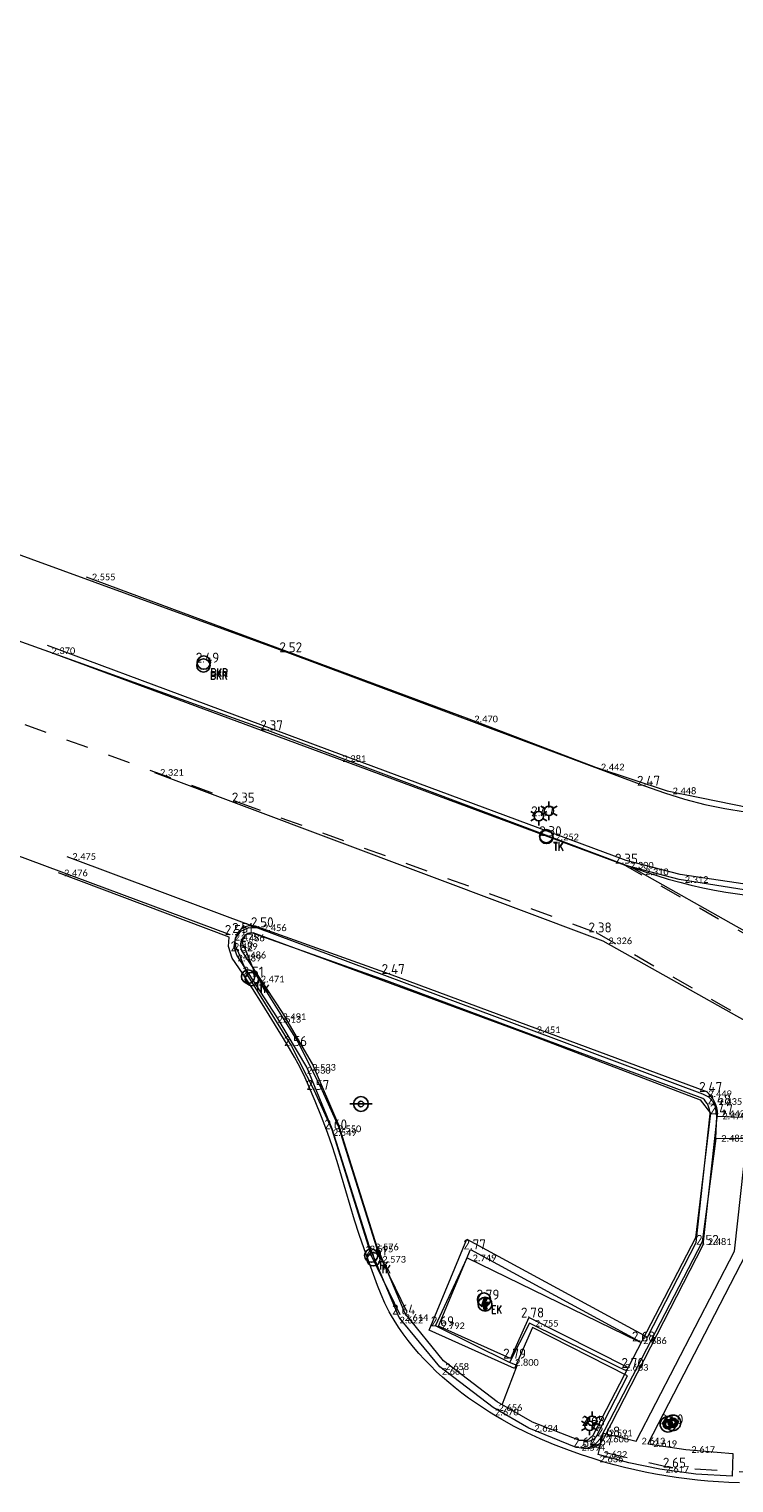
# Model space of a CAD drawing. Header units: metres. Extents: x 152089 to 154194, y 463573 to 464275.
# Tile 24 of 35: x 153825 to 153844, y 463845 to 463884. Entities that reach past the tile are written whole.
import ezdxf
from ezdxf.enums import TextEntityAlignment as Align
from ezdxf.lldxf.tags import DXFTag

# ---------------------------------------------------------------- set-up
doc = ezdxf.new("R2010")
doc.units = ezdxf.units.M
doc.header["$MEASUREMENT"] = 0
doc.linetypes.add('XX-HIDDEN', pattern=[4, 2, -2])
for name, color, linetype, lineweight in [('B-ME-GR-HAAG-G', 100, 'GR-HAAG1', 13), ('B-ME-VH-KANTOPSLUITING_VOORKANTBAND-G', 210, 'Continuous', 18), ('B-ME-VH-MATERIAALGRENS-G', 243, 'XX-HIDDEN', 18), ('B-ME-VH-VERHARDING_ASFALT-G', 2, 'Continuous', 18), ('B-ME-VH-VERHARDING_TEGEL-G', 24, 'Continuous', 18)]:
    doc.layers.add(name, color=color, linetype=linetype, lineweight=lineweight)
for name, color, linetype in [('B-ME-IE-MEUBILAIR_BRANDKRAAN-S', 1, 'Continuous'), ('B-ME-IE-MEUBILAIR_LICHTMAST-S', 1, 'Continuous'), ('B-ME-IE-MEUBILAIR_TROTTOIRKOLK-S', 1, 'Continuous'), ('B-ME-IE-MEUBILAIR_VERKEERSBORD-S', 1, 'Continuous'), ('B-ME-IE-MEUBILAIR_VERKEERSLICHT-S', 1, 'Continuous'), ('B-ME-KL-ELEKTRA_KAST-S', 1, 'Continuous'), ('X-XX-AL-MEETPUNT_DATA_HOOGTE-T', 7, 'Continuous')]:
    doc.layers.add(name, color=color, linetype=linetype)
for name, color, linetype, lineweight, true_color in [('B-ME-VH-KANTOPSLUITING_TROTTOIRBAND_130 150-G', 7, 'VH-TROTTOIRBAND_130-150', 0, 0xff7fdf), ('B-ME-VH-KANTOPSLUITING_TROTTOIRBAND_180 200-G', 7, 'VH-TROTTOIRBAND_180-200', 0, 0xff7fff), ('B-ME-VH-VERHARDING_KLINKERS-G', 40, 'Continuous', 0, 0xffbf00)]:
    doc.layers.add(name, color=color, linetype=linetype, lineweight=lineweight, true_color=true_color)
doc.styles.add('18_100', font='romans', dxfattribs={"width": 0.8, "height": 0.18})
doc.styles.add('18_200', font='romans', dxfattribs={"width": 0.8, "height": 0.36})
doc.styles.add('NLCS-ISO-ANNOTATIVE-T18', font='txt', dxfattribs={"height": 1.8})
doc.styles.add('SLK', font='calibri.ttf', dxfattribs={"height": 0.3})
doc.linetypes.add('GR-HAAG1', pattern='A,6,[176,NLCS.SHX,S=0.125,R=0,X=0,Y=0],-2', length=8)
tags = doc.linetypes.add('VH-TROTTOIRBAND_130-150', pattern=[15, 5, -2, 2, -2, 2, -2]).pattern_tags.tags
tags[14:15] = [DXFTag(74, 4), DXFTag(75, 0), DXFTag(340, '0'), DXFTag(46, 1.0), DXFTag(50, 0.0), DXFTag(44, 0.0), DXFTag(45, 0.0)]
tags[12:13] = [DXFTag(74, 4), DXFTag(75, 0), DXFTag(340, '0'), DXFTag(46, 1.0), DXFTag(50, 0.0), DXFTag(44, 0.0), DXFTag(45, 0.0)]
tags[10:11] = [DXFTag(74, 4), DXFTag(75, 0), DXFTag(340, '0'), DXFTag(46, 1.0), DXFTag(50, 0.0), DXFTag(44, 0.0), DXFTag(45, 0.0)]
tags[8:9] = [DXFTag(74, 4), DXFTag(75, 0), DXFTag(340, '0'), DXFTag(46, 1.0), DXFTag(50, 0.0), DXFTag(44, 0.0), DXFTag(45, 0.0)]
tags[6:7] = [DXFTag(74, 4), DXFTag(75, 0), DXFTag(340, '0'), DXFTag(46, 1.0), DXFTag(50, 0.0), DXFTag(44, 0.0), DXFTag(45, 0.0)]
tags[4:5] = [DXFTag(74, 4), DXFTag(75, 0), DXFTag(340, '0'), DXFTag(46, 1.0), DXFTag(50, 0.0), DXFTag(44, 0.0), DXFTag(45, 0.0)]
tags = doc.linetypes.add('VH-TROTTOIRBAND_180-200', pattern=[20, 10, -2, 2, -2, 2, -2]).pattern_tags.tags
tags[14:15] = [DXFTag(74, 4), DXFTag(75, 0), DXFTag(340, '0'), DXFTag(46, 1.0), DXFTag(50, 0.0), DXFTag(44, 0.0), DXFTag(45, 0.0)]
tags[12:13] = [DXFTag(74, 4), DXFTag(75, 0), DXFTag(340, '0'), DXFTag(46, 1.0), DXFTag(50, 0.0), DXFTag(44, 0.0), DXFTag(45, 0.0)]
tags[10:11] = [DXFTag(74, 4), DXFTag(75, 0), DXFTag(340, '0'), DXFTag(46, 1.0), DXFTag(50, 0.0), DXFTag(44, 0.0), DXFTag(45, 0.0)]
tags[8:9] = [DXFTag(74, 4), DXFTag(75, 0), DXFTag(340, '0'), DXFTag(46, 1.0), DXFTag(50, 0.0), DXFTag(44, 0.0), DXFTag(45, 0.0)]
tags[6:7] = [DXFTag(74, 4), DXFTag(75, 0), DXFTag(340, '0'), DXFTag(46, 1.0), DXFTag(50, 0.0), DXFTag(44, 0.0), DXFTag(45, 0.0)]
tags[4:5] = [DXFTag(74, 4), DXFTag(75, 0), DXFTag(340, '0'), DXFTag(46, 1.0), DXFTag(50, 0.0), DXFTag(44, 0.0), DXFTag(45, 0.0)]

# ---------------------------------------------------------------- blocks, each defined once
blk = doc.blocks.new('BRANDKRAAN')
at = {"ltscale": 2}
blk.add_ellipse((0, 0), major_axis=(-0.127, 0.127), ratio=1, start_param=3.926991, end_param=10.210176, dxfattribs=at)
at = {"ltscale": 2, "style": '18_100', "width": 0.8}
blk.add_text('BKR', height=0.216, dxfattribs=at).set_placement((0.184, -0.379))
at = {"style": '18_200', "width": 0.8}
blk.add_attdef('HOOGTE', (0.287, 0.2), '', height=0.25, dxfattribs=at)
blk = doc.blocks.new('LICHTMAST')
at = {"ltscale": 0.1}
for p, q in [((-0.11, 0.063), (-0.219, 0.127)), ((0, 0.127), (0, 0.253)), ((0.11, 0.063), (0.219, 0.127)), ((-0.11, -0.063), (-0.219, -0.127)), ((0, -0.127), (0, -0.253)), ((0.11, -0.063), (0.219, -0.127))]:
    blk.add_line(p, q, dxfattribs=at)
blk.add_circle((0, 0), 0.127, dxfattribs=at)
at = {"style": '18_200', "width": 0.8}
blk.add_attdef('HOOGTE', (0.247, 0.242), '', height=0.25, dxfattribs=at)
blk = doc.blocks.new('TROTTOIRKOLK')
at = {"ltscale": 2}
blk.add_ellipse((0, 0), major_axis=(-0.127, 0.127), ratio=1, start_param=3.926991, end_param=10.210176, dxfattribs=at)
at = {"ltscale": 2, "style": '18_100', "width": 0.8}
blk.add_text('TK', height=0.216, dxfattribs=at).set_placement((0.193, -0.375))
at = {"style": '18_200', "width": 0.8}
blk.add_attdef('HOOGTE', (0.214, 0.179), '', height=0.25, dxfattribs=at)
blk = doc.blocks.new('electrakast')
at = {"ltscale": 2}
blk.add_ellipse((0, 0), major_axis=(-0.127, 0.127), ratio=1, start_param=3.926991, end_param=10.210176, dxfattribs=at)
at = {"ltscale": 2, "style": '18_100', "width": 0.8}
blk.add_text('EK', height=0.216, dxfattribs=at).set_placement((0.193, -0.375))
at = {"style": '18_200', "width": 0.8}
blk.add_attdef('HOOGTE', (0.197, 0.236), '', height=0.25, dxfattribs=at)
blk = doc.blocks.new('verkeerslicht')
h = blk.add_hatch()
h.set_pattern_fill('ANSI31', color=256, scale=0.0045, style=0)
h.set_pattern_definition([(45, (-99614.369806, -220088.543568), (-0.0101027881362, 0.0101027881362), [])])
edge = h.paths.add_edge_path()
edge.add_ellipse((0, 0), major_axis=(-0.0895, 0.0895), ratio=1, start_angle=0, end_angle=360)
edge = h.paths.add_edge_path(flags=16)
edge.add_arc((0, 0), 0.0678, 0, 360)
blk.add_circle((0, 0), 0.0678)
blk.add_ellipse((0, 0), major_axis=(0.149, 0.149), ratio=1)
blk.add_ellipse((0, 0), major_axis=(-0.0895, 0.0895), ratio=1, start_param=1.570796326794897, end_param=7.853981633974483)
at = {"style": '18_200', "width": 0.8}
blk.add_attdef('HOOGTE', (0.264, 0.21), '', height=0.25, dxfattribs=at)
blk = doc.blocks.new('verkeersbord')
blk.add_line((-0.3, 0), (0.3, 0))
for radius in [0.2, 0.0745]:
    blk.add_circle((0, 0), radius)
at = {"style": '18_200', "width": 0.8}
blk.add_attdef('HOOGTE', (0.245, 0.178), '', height=0.25, dxfattribs=at)
blk = doc.blocks.new('ELECTRAK')
h = blk.add_hatch(color=256)
edge = h.paths.add_edge_path()
edge.add_line((-0.013, 0.178), (-0.097, -0.064))
edge.add_line((-0.097, -0.064), (0.008, -0.021))
edge.add_line((0.008, -0.021), (-0.012, -0.104))
edge.add_line((-0.012, -0.104), (-0.042, -0.083))
edge.add_line((-0.042, -0.083), (-0.015, -0.172))
edge.add_line((-0.015, -0.172), (0.06, -0.117))
edge.add_line((0.06, -0.117), (0.024, -0.116))
edge.add_line((0.024, -0.116), (0.08, 0.056))
edge.add_line((0.08, 0.056), (-0.019, 0.014))
edge.add_line((-0.019, 0.014), (0.055, 0.156))
edge.add_arc((0.038, 0.218), 0.065, 218.3775, 285.2204, ccw=False)
blk.add_lwpolyline([(-0.013, 0.178), (-0.097, -0.064), (0.008, -0.021), (-0.012, -0.104), (-0.042, -0.083), (-0.015, -0.172), (0.06, -0.117), (0.024, -0.116), (0.08, 0.056), (-0.019, 0.014), (0.055, 0.156, -0.300218)], format="xyb", close=True)
blk.add_circle((0, 0), 0.188)
blk = doc.blocks.new('Verkeerslicht SLK', base_point=(2557.887, 2858.61))
h = blk.add_hatch()
h.set_pattern_fill('ANSI31', color=256, scale=0.0045, style=0, pattern_type=2)
h.set_pattern_definition([(45, (-97056.483087, -217229.933216), (-0.0101027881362, 0.0101027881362), [])])
edge = h.paths.add_edge_path()
edge.add_arc((2557.887, 2858.61), 0.127, 225, 585)
edge = h.paths.add_edge_path()
edge.add_arc((2557.887, 2858.61), 0.0678, 0, 360)
blk.add_circle((2557.887, 2858.61), 0.0678)
blk.add_ellipse((2557.887, 2858.61), major_axis=(0.149, 0.149), ratio=1)
blk.add_ellipse((2557.887, 2858.61), major_axis=(-0.0895, 0.0895), ratio=1, start_param=1.570796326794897, end_param=7.853981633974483)

msp = doc.modelspace()

# ---------------------------------------------------------------- linework, layer by layer
at = {"layer": 'B-ME-GR-HAAG-G', "ltscale": 0.2}
msp.add_lwpolyline([(153840.294, 463846.188, 0.415449), (153840.685, 463846.374), (153841.488, 463847.936), (153838.908, 463849.239), (153838.423, 463848.136), (153836.113, 463849.174), (153837.136, 463851.639), (153842.025, 463848.981), (153843.341, 463851.541), (153843.724, 463855.024, 0.193393), (153843.526, 463855.447), (153834.969, 463858.624), (153831.408, 463859.895, 0.818583), (153831.112, 463859.527), (153831.392, 463858.834), (153832.565, 463856.96), (153833.173, 463855.763), (153833.663, 463854.677), (153834.732, 463851.263), (153835.504, 463849.683)], format="xyb", dxfattribs=at)
at = {"layer": 'B-ME-GR-HAAG-G', "linetype": 'Continuous'}
msp.add_lwpolyline([(153838.093, 463847.15), (153838.147, 463847.292), (153838.497, 463848.213), (153838.292, 463848.298)], dxfattribs=at)
at = {"layer": 'B-ME-VH-KANTOPSLUITING_TROTTOIRBAND_130 150-G', "linetype": 'Continuous'}
for points in [[(153845.353, 463861.724), (153845.279, 463861.151), (153842.909, 463861.511), (153841.449, 463861.89), (153833.739, 463864.75), (153825.784, 463867.705)], [(153831.337, 463859.934), (153838.847, 463857.163), (153843.448, 463855.409), (153843.734, 463855.046)]]:
    msp.add_lwpolyline(points, dxfattribs=at)
at = {"layer": 'B-ME-VH-KANTOPSLUITING_TROTTOIRBAND_180 200-G', "linetype": 'Continuous'}
for points in [[(153837.958, 463847.227), (153836.502, 463848.344), (153835.469, 463849.62), (153834.694, 463851.442), (153833.665, 463854.719), (153832.954, 463856.382), (153832.141, 463857.775), (153831.051, 463859.427), (153831.006, 463859.58), (153831.036, 463859.737), (153831.158, 463859.879), (153831.337, 463859.934)], [(153843.734, 463855.046), (153843.322, 463851.671), (153840.549, 463846.319), (153840.393, 463846.18), (153840.184, 463846.182), (153840.164, 463846.19), (153838.91, 463846.682), (153837.958, 463847.227)]]:
    msp.add_lwpolyline(points, dxfattribs=at)
at = {"layer": 'B-ME-VH-KANTOPSLUITING_VOORKANTBAND-G'}
for points in [[(153707.279, 463913.737), (153722.316, 463908.094), (153732.07, 463904.292), (153742.401, 463900.472), (153748.73, 463897.744), (153753.928, 463895.725), (153765.636, 463891.089), (153774.578, 463887.788), (153778.705, 463886.223), (153787.418, 463882.92), (153790.287, 463881.773), (153796.433, 463879.032), (153801.031, 463876.799), (153801.964, 463876.384), (153809.847, 463873.533), (153822.41, 463868.766), (153831.74, 463865.412), (153841.349, 463861.8, 0.37793), (153858.675, 463868.145), (153864.114, 463876.955)], [(153840.227, 463846, 0.406616), (153840.868, 463846.293), (153843.536, 463851.482), (153843.924, 463855.017, 0.21244), (153843.631, 463855.621), (153835.037, 463858.812), (153831.486, 463860.079, 0.770908), (153830.936, 463859.428), (153831.213, 463858.743), (153832.391, 463856.861), (153832.993, 463855.677), (153833.476, 463854.606), (153834.546, 463851.189), (153835.324, 463849.595)]]:
    msp.add_lwpolyline(points, format="xyb", dxfattribs=at)
at = {"layer": 'B-ME-VH-MATERIAALGRENS-G', "ltscale": 0.3}
for points in [[(153779.477, 463883.751), (153786.836, 463881.07), (153789.542, 463879.993), (153793.005, 463878.429), (153801.274, 463874.629), (153802.361, 463873.938), (153810.926, 463870.854), (153821.786, 463866.795), (153830.974, 463863.455), (153840.638, 463859.938), (153848.797, 463855.216), (153848.586, 463854.799)], [(153841.349, 463861.8), (153849.09, 463857.354), (153853.069, 463855.235), (153861.153, 463866.724), (153862.914, 463865.629)], [(153845.106, 463845.296), (153842.648, 463845.448), (153840.227, 463846)]]:
    msp.add_lwpolyline(points, dxfattribs=at)
at = {"layer": 'B-ME-VH-VERHARDING_ASFALT-G'}
msp.add_lwpolyline([(153830.732, 463859.871), (153824.863, 463862.053), (153818.507, 463864.351), (153818.196, 463863.147)], dxfattribs=at)
at = {"layer": 'B-ME-VH-VERHARDING_ASFALT-G', "linetype": 'Continuous'}
msp.add_lwpolyline([(153844.516, 463845.036), (153844.231, 463845.048), (153843.945, 463845.065), (153843.66, 463845.087), (153843.375, 463845.113), (153843.09, 463845.145), (153842.806, 463845.182), (153842.523, 463845.225), (153842.241, 463845.273), (153841.96, 463845.327), (153841.681, 463845.386), (153841.403, 463845.452), (153841.126, 463845.523), (153840.852, 463845.6), (153840.58, 463845.684), (153840.211, 463845.806), (153839.844, 463845.937), (153839.48, 463846.077), (153839.121, 463846.228), (153838.767, 463846.39), (153838.419, 463846.564), (153838.079, 463846.752), (153837.912, 463846.851), (153837.747, 463846.953), (153837.368, 463847.203), (153837.182, 463847.334), (153836.999, 463847.469), (153836.82, 463847.608), (153836.644, 463847.751), (153836.473, 463847.901), (153836.308, 463848.055), (153836.147, 463848.213), (153835.991, 463848.376), (153835.839, 463848.543), (153835.692, 463848.714), (153835.55, 463848.89), (153835.414, 463849.07), (153835.285, 463849.254), (153835.163, 463849.443), (153835.096, 463849.555), (153835.033, 463849.669), (153834.917, 463849.902), (153834.812, 463850.141), (153834.715, 463850.384), (153834.356, 463851.369), (153834.217, 463851.758), (153834.091, 463852.151), (153833.973, 463852.547), (153833.859, 463852.944), (153833.745, 463853.342), (153833.627, 463853.738), (153833.5, 463854.131), (153833.361, 463854.519), (153833.198, 463854.946), (153833.03, 463855.372), (153832.851, 463855.792), (153832.757, 463856), (153832.657, 463856.206), (153832.566, 463856.383), (153832.471, 463856.558), (153832.272, 463856.904), (153831.859, 463857.586), (153831.598, 463858.007), (153831.331, 463858.423), (153831.057, 463858.835), (153830.778, 463859.243), (153830.68, 463859.557), (153830.702, 463859.808), (153826.082, 463861.549)], dxfattribs=at)
at = {"layer": 'B-ME-VH-VERHARDING_KLINKERS-G', "linetype": 'Continuous'}
for points in [[(153873.205, 463891.528), (153868.58, 463884.101), (153864.687, 463877.853), (153860.419, 463871.042), (153858.554, 463868.022), (153857.357, 463866.376), (153855.879, 463864.67), (153854.377, 463863.367), (153852.973, 463862.574), (153851.958, 463862.127), (153849.336, 463861.274), (153847.783, 463861.003), (153846.242, 463860.938), (153845.268, 463860.996), (153842.886, 463861.371), (153841.403, 463861.758)], [(153828.68, 463864.27), (153840.819, 463859.711), (153848.876, 463855.187), (153848.618, 463854.677)], [(153826.306, 463861.994), (153831.466, 463860.064), (153838.879, 463857.303), (153843.518, 463855.571), (153843.677, 463855.491), (153843.799, 463855.361), (153843.866, 463855.204), (153843.876, 463855.033), (153843.903, 463854.968)]]:
    msp.add_lwpolyline(points, dxfattribs=at)
at = {"layer": 'B-ME-VH-VERHARDING_TEGEL-G', "linetype": 'Continuous'}
for points in [[(153826.833, 463869.561), (153837.187, 463865.718), (153840.614, 463864.416), (153842.557, 463863.77), (153844.817, 463863.308), (153847.02, 463863.194), (153849.448, 463863.593), (153851.725, 463864.447), (153853.756, 463865.725), (153856.167, 463868.56), (153861.722, 463877.344), (153868.084, 463887.589), (153871.215, 463892.752), (153872.679, 463891.855)], [(153841.403, 463861.758), (153833.62, 463864.644), (153825.743, 463867.564)], [(153860.446, 463856.607), (153860.053, 463856.842), (153859.328, 463858.128), (153859.151, 463858.634), (153859.1, 463859.168), (153859.152, 463859.587), (153859.283, 463859.989), (153859.488, 463860.358), (153861.047, 463862.383), (153862.996, 463865.532), (153861.208, 463866.578), (153859.47, 463863.765), (153858.248, 463862.126), (153853.479, 463855.639), (153853.26, 463855.191), (153844.435, 463860.096), (153841.809, 463861.579), (153841.567, 463861.716)], [(153837.846, 463847.074), (153836.403, 463848.181), (153835.302, 463849.512), (153834.501, 463851.423), (153833.486, 463854.622), (153832.799, 463856.288), (153831.994, 463857.658), (153830.911, 463859.324), (153830.833, 463859.551), (153830.871, 463859.787), (153831.014, 463859.976), (153831.229, 463860.076), (153831.466, 463860.064)], [(153843.872, 463854.364), (153843.51, 463851.566), (153840.737, 463846.224), (153840.576, 463846.043), (153840.35, 463845.959), (153840.11, 463845.992), (153840.092, 463845.999), (153838.814, 463846.514), (153837.846, 463847.074)], [(153838.292, 463848.298), (153836.29, 463849.289), (153837.142, 463851.128), (153841.756, 463848.885), (153841.854, 463848.838)], [(153841.455, 463848.067), (153841.26, 463848.163), (153838.827, 463849.357), (153838.292, 463848.298)]]:
    msp.add_lwpolyline(points, dxfattribs=at)
at = {"layer": 'B-ME-VH-VERHARDING_TEGEL-G'}
msp.add_lwpolyline([(153802.808, 463878.426), (153811.681, 463875.132), (153823.593, 463870.684), (153832.258, 463867.524), (153841.949, 463863.909, 0.383831), (153856.961, 463869.61), (153862.047, 463877.801)], format="xyb", dxfattribs=at)
at = {"layer": 'B-ME-VH-VERHARDING_TEGEL-G', "linetype": 'Continuous'}
msp.add_lwpolyline([(153847.475, 463854.206), (153845.017, 463854.334), (153844.683, 463851.212), (153842.034, 463846.096), (153843.064, 463845.94), (153844.337, 463845.833), (153844.318, 463845.219), (153843.337, 463845.276), (153842.363, 463845.406), (153841.519, 463845.579), (153840.687, 463845.807), (153840.831, 463846.387), (153841.715, 463846.169), (153844.379, 463851.309), (153844.711, 463854.35), (153843.872, 463854.364), (153843.903, 463854.968), (153847.49, 463854.83), (153847.475, 463854.206)], close=True, dxfattribs=at)
at = {"layer": 'B-ME-VH-VERHARDING_TEGEL-G'}
msp.add_lwpolyline([(153841.511, 463848.148), (153838.81, 463849.513), (153838.321, 463848.401), (153836.372, 463849.277), (153837.236, 463851.357), (153841.819, 463848.865)], dxfattribs=at)

# ---------------------------------------------------------------- block references
at = {"layer": 'B-ME-IE-MEUBILAIR_BRANDKRAAN-S'}
for p in [(153830.004, 463867.166), (153830.013, 463867.243)]:
    msp.add_blockref('BRANDKRAAN', p, dxfattribs=at)
at = {"layer": 'B-ME-IE-MEUBILAIR_LICHTMAST-S'}
for p in [(153839.083, 463863.084), (153839.357, 463863.23), (153840.459, 463846.579), (153840.526, 463846.718)]:
    msp.add_blockref('LICHTMAST', p, dxfattribs=at)
at = {"layer": 'B-ME-IE-MEUBILAIR_TROTTOIRKOLK-S'}
for p in [(153839.285, 463862.545), (153839.288, 463862.522), (153831.213, 463858.743), (153831.317, 463858.676), (153834.546, 463851.189), (153834.607, 463851.089)]:
    msp.add_blockref('TROTTOIRKOLK', p, dxfattribs=at)
at = {"layer": 'B-ME-IE-MEUBILAIR_VERKEERSBORD-S'}
msp.add_blockref('verkeersbord', (153834.268, 463855.294), dxfattribs=at)
at = {"layer": 'B-ME-IE-MEUBILAIR_VERKEERSLICHT-S'}
for name, p in [('verkeerslicht', (153842.58, 463846.624)), ('Verkeerslicht SLK', (153842.716, 463846.663))]:
    msp.add_blockref(name, p, dxfattribs=at)
at = {"layer": 'B-ME-KL-ELEKTRA_KAST-S'}
for name, p in [('electrakast', (153837.6, 463849.999)), ('ELECTRAK', (153837.628, 463849.877))]:
    msp.add_blockref(name, p, dxfattribs=at)

# ---------------------------------------------------------------- texts
at = {"layer": 'B-ME-IE-MEUBILAIR_TROTTOIRKOLK-S', "style": 'SLK'}
for s, p in [('2.252', (153839.528, 463862.432)), ('2.471', (153831.557, 463858.586)), ('2.573', (153834.847, 463850.999))]:
    msp.add_text(s, height=0.18, dxfattribs=at).set_placement(p)
at = {"layer": 'B-ME-VH-VERHARDING_ASFALT-G', "style": 'SLK'}
for s, p in [('2.476', (153826.232, 463861.459)), ('2.489', (153830.83, 463859.467)), ('2.475', (153830.852, 463859.718)), ('2.489', (153830.928, 463859.153)), ('2.513', (153832.009, 463857.496)), ('2.530', (153832.807, 463856.116)), ('2.549', (153833.511, 463854.429)), ('2.595', (153834.506, 463851.279)), ('2.622', (153835.313, 463849.353)), ('2.661', (153836.458, 463847.965)), ('2.670', (153837.897, 463846.863)), ('2.636', (153840.73, 463845.594))]:
    msp.add_text(s, height=0.18, dxfattribs=at).set_placement(p)
at = {"layer": 'B-ME-VH-VERHARDING_KLINKERS-G', "style": 'SLK'}
for s, p in [('2.321', (153828.83, 463864.18)), ('2.475', (153826.456, 463861.904)), ('2.300', (153841.553, 463861.668)), ('2.312', (153843.036, 463861.281)), ('2.456', (153831.616, 463859.974)), ('2.326', (153840.969, 463859.621)), ('2.451', (153839.029, 463857.213)), ('2.449', (153843.668, 463855.481)), ('2.435', (153843.949, 463855.271)), ('2.442', (153844.026, 463854.943))]:
    msp.add_text(s, height=0.18, dxfattribs=at).set_placement(p)
at = {"layer": 'B-ME-VH-VERHARDING_TEGEL-G', "style": 'SLK'}
for s, p in [('2.555', (153826.983, 463869.471)), ('2.370', (153825.893, 463867.474)), ('2.470', (153837.337, 463865.628)), ('2.281', (153833.77, 463864.554)), ('2.442', (153840.764, 463864.326)), ('2.448', (153842.707, 463863.68)), ('2.300', (153841.553, 463861.668)), ('2.310', (153841.959, 463861.489)), ('2.456', (153831.616, 463859.974)), ('2.486', (153831.021, 463859.697)), ('2.486', (153831.061, 463859.234)), ('2.491', (153832.144, 463857.568)), ('2.533', (153832.949, 463856.198)), ('2.479', (153844.053, 463854.878)), ('2.550', (153833.636, 463854.532)), ('2.485', (153844.022, 463854.274)), ('2.576', (153834.651, 463851.333)), ('2.481', (153843.66, 463851.476)), ('2.749', (153837.292, 463851.038)), ('2.614', (153835.452, 463849.422)), ('2.755', (153838.977, 463849.267)), ('2.792', (153836.44, 463849.199)), ('2.686', (153841.906, 463848.795)), ('2.658', (153836.553, 463848.091)), ('2.800', (153838.442, 463848.208)), ('2.663', (153841.41, 463848.073)), ('2.656', (153837.996, 463846.984)), ('2.624', (153838.964, 463846.424)), ('2.608', (153840.887, 463846.134)), ('2.591', (153840.981, 463846.297)), ('2.613', (153841.865, 463846.079)), ('2.594', (153840.242, 463845.909)), ('2.622', (153840.837, 463845.717)), ('2.619', (153842.184, 463846.006)), ('2.617', (153843.214, 463845.85)), ('2.617', (153842.513, 463845.316))]:
    msp.add_text(s, height=0.18, dxfattribs=at).set_placement(p)
at = {"layer": 'X-XX-AL-MEETPUNT_DATA_HOOGTE-T', "style": 'NLCS-ISO-ANNOTATIVE-T18'}
for s, p in [('2.49', (153830.431, 463867.243)), ('2.52', (153832.676, 463867.524)), ('2.37', (153832.158, 463865.412)), ('2.47', (153842.367, 463863.909)), ('2.35', (153831.392, 463863.455)), ('2.47', (153839.501, 463863.084)), ('2.30', (153839.703, 463862.545)), ('2.35', (153841.767, 463861.8)), ('2.51', (153831.15, 463859.871)), ('2.51', (153831.349, 463859.927)), ('2.50', (153831.904, 463860.079)), ('2.38', (153841.056, 463859.938)), ('2.52', (153831.354, 463859.428)), ('2.51', (153831.631, 463858.743)), ('2.47', (153835.455, 463858.812)), ('2.56', (153832.809, 463856.861)), ('2.57', (153833.411, 463855.677)), ('2.47', (153844.049, 463855.621)), ('2.48', (153844.289, 463855.282)), ('2.47', (153844.342, 463855.017)), ('2.60', (153833.894, 463854.606)), ('2.52', (153843.954, 463851.482)), ('2.61', (153834.964, 463851.189)), ('2.77', (153837.654, 463851.357)), ('2.79', (153838.018, 463849.999)), ('2.64', (153835.742, 463849.595)), ('2.69', (153836.79, 463849.277)), ('2.78', (153839.228, 463849.513)), ('2.68', (153842.237, 463848.865)), ('2.79', (153838.739, 463848.401)), ('2.70', (153841.929, 463848.148)), ('2.68', (153840.877, 463846.579)), ('2.60', (153842.998, 463846.624)), ('2.64', (153840.645, 463846)), ('2.67', (153841.084, 463846.048)), ('2.68', (153841.286, 463846.293)), ('2.65', (153843.066, 463845.448))]:
    msp.add_text(s, height=0.27, dxfattribs=at).set_placement(p, align=Align.RIGHT)

doc.saveas('drawing.dxf')
